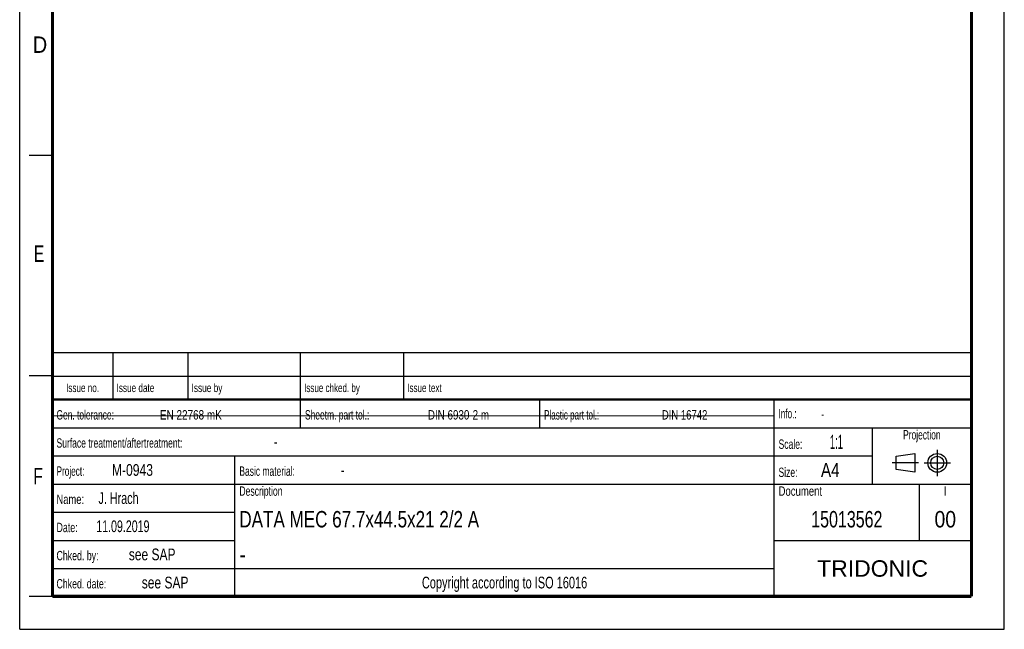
# Model space of a CAD drawing. Header units: millimetres. Extents: x 0 to 210, y 0 to 297.
# Tile 1 of 19: x 0 to 210, y 0 to 130. Entities that reach past the tile are written whole.
import ezdxf
from ezdxf.enums import TextEntityAlignment as Align

# ---------------------------------------------------------------- set-up
doc = ezdxf.new("R2010")
doc.units = ezdxf.units.MM
doc.header["$LTSCALE"] = 19.36
doc.linetypes.add('CENTER', pattern=[0.6, 0.375, -0.075, 0.075, -0.075])
doc.layers.get('0').update_dxf_attribs({"linetype": 'CONTINUOUS'})
doc.layers.add('DEFAULT_1', color=7, linetype='CENTER')
doc.layers.add('Z_NOTICE', color=7, linetype='CONTINUOUS')
doc.styles.get("Standard").update_dxf_attribs({"font": 'txt', "width": 0.7})
doc.styles.add('TEXTSTYLE_2', font='txt', dxfattribs={"width": 0.75})
doc.styles.add('TEXTSTYLE_5', font='arial.ttf')

# ---------------------------------------------------------------- blocks, each defined once
blk = doc.blocks.new('PROJEKTIONSMETHODE_BL0', base_point=(192.31, 35.47))
at = {"color": 2, "linetype": 'CONTINUOUS'}
for p, q in [((186.91, 36.87), (190.91, 37.47)), ((186.91, 34.07), (186.91, 36.87)), ((190.91, 37.47), (190.91, 33.47)), ((190.91, 33.47), (186.91, 34.07))]:
    blk.add_line(p, q, dxfattribs=at)
for radius in [2, 1.4]:
    blk.add_circle((195.71, 35.47), radius, dxfattribs=at)
at = {"layer": 'DEFAULT_1', "color": 2, "linetype": 'CENTER'}
for p, q in [((195.71, 38.27), (195.71, 32.67)), ((191.71, 35.47), (186.11, 35.47)), ((192.91, 35.47), (198.5, 35.47))]:
    blk.add_line(p, q, dxfattribs=at)

msp = doc.modelspace()

# ---------------------------------------------------------------- linework, layer by layer
at = {"color": 2, "linetype": 'CONTINUOUS'}
for p, q in [((0, 0), (0, 297)), ((210, 0), (210, 297)), ((7, 101), (2, 101)), ((6.913619, 48.960154), (6.913619, 58.960154)), ((6.913619, 58.960154), (202.913619, 58.960154)), ((19.913619, 48.960154), (19.913619, 58.960154)), ((35.913619, 48.960154), (35.913619, 58.960154)), ((59.913619, 48.960154), (59.913619, 58.960154)), ((81.913619, 48.960154), (81.913619, 58.960154)), ((202.913619, 48.960154), (202.913619, 58.960154)), ((7, 54), (2, 54)), ((6.913619, 53.960154), (202.913619, 53.960154)), ((6.913546, 6.960131), (6.913546, 48.960131)), ((6.913546, 48.960131), (202.913546, 48.960131)), ((6.913619, 48.960154), (202.913619, 48.960154)), ((59.913546, 42.960131), (59.913546, 48.960131)), ((110.913546, 42.960131), (110.913546, 48.960131)), ((160.913546, 6.960131), (160.913546, 48.960131)), ((202.913546, 6.960131), (202.913546, 48.960131)), ((6.913546, 42.960131), (202.913546, 42.960131)), ((181.913546, 30.960131), (181.913546, 42.960131)), ((6.913546, 36.960131), (181.913546, 36.960131)), ((45.913546, 6.960131), (45.913546, 36.960131)), ((6.913546, 30.960131), (202.913546, 30.960131)), ((191.913546, 18.960131), (191.913546, 30.960131)), ((6.913546, 24.960131), (45.913546, 24.960131)), ((6.913546, 18.960131), (45.913546, 18.960131)), ((160.913546, 18.960131), (202.913546, 18.960131)), ((6.913546, 12.960131), (160.913546, 12.960131)), ((7, 7), (2, 7)), ((6.913546, 6.960131), (202.913546, 6.960131)), ((0, 0), (210, 0))]:
    msp.add_line(p, q, dxfattribs=at)
at = {"color": 7, "linetype": 'CONTINUOUS'}
msp.add_line((7.172108, 45.598358), (160.970171, 45.464968), dxfattribs=at)
for points, const_width in [([(7, 7), (7, 290)], 0.7), ([(203, 7), (203, 290)], 0.7), ([(7, 49), (203, 49)], 0.5), ([(7, 7), (203, 7)], 0.7)]:
    msp.add_lwpolyline(points, dxfattribs=dict(at, const_width=const_width))

# ---------------------------------------------------------------- block references
at = {"color": 2, "linetype": 'CONTINUOUS'}
msp.add_blockref('PROJEKTIONSMETHODE_BL0', (192.305085, 35.469747), dxfattribs=at)

# ---------------------------------------------------------------- texts
at = {"color": 5, "linetype": 'CONTINUOUS', "style": 'TEXTSTYLE_2'}
for s, width, p in [('D', 0.904762, (2.807294, 122.85717)), ('E', 0.714286, (3.002453, 78.302471)), ('F', 0.714286, (2.922192, 30.897042))]:
    msp.add_text(s, height=3.5, dxfattribs=dict(at, width=width)).set_placement(p)
at = {"layer": 'Z_NOTICE', "color": 5, "linetype": 'CONTINUOUS', "style": 'TEXTSTYLE_2'}
for s, height, width, p in [('Issue date ', 1.8, 0.725108, (20.663619, 50.560154)), ('Issue by ', 1.8, 0.732804, (36.663619, 50.560154)), ('Issue chked. by', 1.8, 0.711111, (60.663619, 50.560154)), ('Issue text ', 1.8, 0.712121, (82.663619, 50.560154)), ('Gen. tolerance:', 2, 0.669841, (7.851046, 44.710131)), ('EN 22768 mK', 2, 0.792208, (29.91057, 44.710131)), ('Sheetm. part tol.:', 2, 0.67328, (60.851046, 44.710131)), ('DIN 6930-2 m', 2, 0.78373, (87.053427, 44.710131)), ('Plastic part tol.:', 2, 0.642857, (111.851046, 44.710131)), ('DIN 16742', 2, 0.759259, (136.958189, 44.710131)), ('Info.: ', 2, 0.64966, (161.851046, 44.960131)), ('Surface treatment/aftertreatment: ', 2, 0.681373, (7.851046, 38.710131)), ('Scale:  ', 2, 0.684524, (161.851046, 38.460131)), ('1:1', 3, 0.5, (172.803427, 38.460131)), ('-', 2.5, 0.714286, (54.184379, 38.710131)), ('Project: ', 2, 0.656085, (7.851046, 32.710131)), ('M-0943', 2.5, 0.77381, (19.66057, 32.710131)), ('Basic material: ', 2, 0.675595, (46.851046, 32.710131)), ('-', 2.5, 0.714286, (68.470094, 32.710131)), ('Size: ', 2, 0.678571, (161.851046, 32.460131)), (' A4', 3, 0.809524, (169.993903, 32.460131)), ('J. Hrach', 2.5, 0.6875, (16.803427, 26.710131)), ('Description', 2, 0.688312, (46.851046, 28.460131)), ('Document', 2, 0.761905, (161.851046, 28.460131)), ('Name: ', 2, 0.746032, (7.851046, 26.710131)), ('11.09.2019', 2.5, 0.678571, (16.327237, 20.710131)), ('Date: ', 2, 0.706349, (7.851046, 20.710131)), ('Chked. by: ', 2, 0.701299, (7.851046, 14.710131)), ('see SAP', 2.5, 0.765306, (23.279618, 14.710131)), ('Chked. date: ', 2, 0.699634, (7.851046, 8.710131)), ('see SAP', 2.5, 0.765306, (26.041522, 8.710131))]:
    msp.add_text(s, height=height, dxfattribs=dict(at, width=width)).set_placement(p)
for s, height, width, p in [('Issue no.', 1.8, 0.719577, (13.413619, 50.560154)), ('Projection', 2, 0.671429, (192.413546, 40.460131)), ('I', 2, 0.833333, (197.413546, 28.460131)), ('Copyright according to ISO 16016', 2.5, 0.700149, (103.413546, 8.710131))]:
    msp.add_text(s, height=height, dxfattribs=dict(at, width=width)).set_placement(p, align=Align.CENTER)
at = {"layer": 'Z_NOTICE', "color": 5, "linetype": 'CONTINUOUS', "width": 0.714286}
msp.add_text('-', height=1.8, dxfattribs=at).set_placement((170.946284, 44.960131))
at = {"layer": 'Z_NOTICE', "color": 7, "linetype": 'CONTINUOUS', "style": 'TEXTSTYLE_2'}
for s, width, p in [('DATA MEC 67.7x44.5x21 2/2 A', 0.776896, (46.851046, 21.710131)), ('-', 0.904762, (46.851046, 14.210131))]:
    msp.add_text(s, height=3.5, dxfattribs=dict(at, width=width)).set_placement(p)
for s, width, p in [('15013562', 0.729167, (176.413546, 21.710131)), ('00', 0.880952, (197.413546, 21.710131))]:
    msp.add_text(s, height=3.5, dxfattribs=dict(at, width=width)).set_placement(p, align=Align.CENTER)
at = {"layer": 'Z_NOTICE', "color": 5, "linetype": 'CONTINUOUS', "style": 'TEXTSTYLE_5'}
msp.add_text('TRIDONIC', height=3.5, dxfattribs=at).set_placement((181.913546, 11.210131), align=Align.CENTER)

doc.saveas('drawing.dxf')
